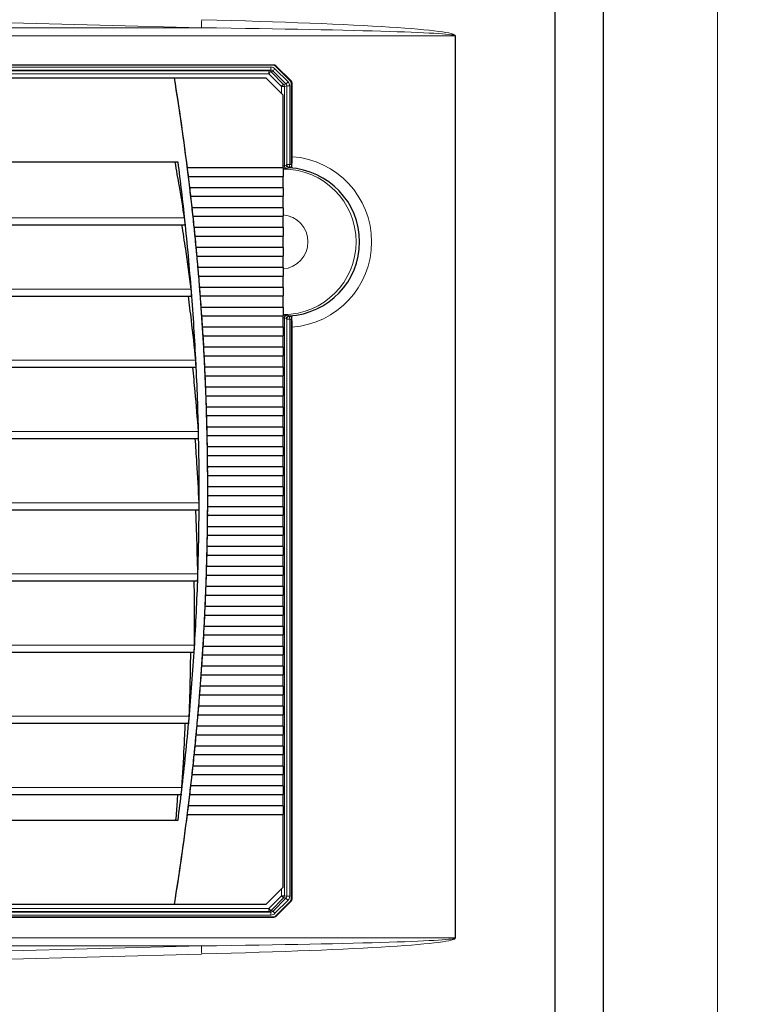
# Model space of a CAD drawing. Header units: millimetres. Extents: x 0 to 4205, y 0 to 2970.
# Tile 61 of 87: x 2277 to 2407, y 1806 to 1979. Entities that reach past the tile are written whole.
import ezdxf

# ---------------------------------------------------------------- set-up
doc = ezdxf.new("R2010")
doc.units = ezdxf.units.MM
doc.header["$LTSCALE"] = 5
doc.styles.add('SLDTEXTSTYLE0', font='TXT', dxfattribs={"width": 0.605})
doc.dimstyles.new('SLDDIMSTYLE0', dxfattribs={"dimtxt": 12.841593, "dimasz": 16.5, "dimexe": 0, "dimexo": 0.0625, "dimgap": 3.210398, "dimtad": 1, "dimdec": 0, "dimrnd": 1e-09, "dimzin": 12, "dimdsep": 46, "dimtxsty": 'SLDTEXTSTYLE0', "dimsah": 1, "dimcen": 0.09, "dimadec": 0, "dimazin": 3, "dimtfac": 1, "dimtdec": 1, "dimtofl": 0, "dimtmove": 0, "dimatfit": 3, "dimfxl": 0, "dimfrac": 2, "dimtolj": 1, "dimtzin": 12, "dimarcsym": 0})

# ---------------------------------------------------------------- blocks, each defined once
blk = doc.blocks.new('_D_7')
at = {"color": 7, "linetype": 'Continuous', "lineweight": 0}
for p, q in [((2163.82, 2742.16), (2159.41, 2742.16)), ((2159.41, 2742.16), (2159.41, 2722.44)), ((2198.12, 2742.16), (2202.53, 2742.16)), ((2202.53, 2742.16), (2202.53, 2722.44)), ((1950.03, 2550.64), (1950.03, 2724.5)), ((2399.56, 1699.78), (2399.56, 2724.5)), ((2159.41, 2722.44), (2163.82, 2722.44)), ((2202.53, 2722.44), (2198.12, 2722.44)), ((1950.03, 2719.5), (2399.56, 2719.5))]:
    blk.add_line(p, q, dxfattribs=at)
at = {"color": 7, "linetype": 'Continuous', "lineweight": 18}
for points in [[(1950.03, 2719.5), (1966.53, 2717), (1966.53, 2722)], [(2399.56, 2719.5), (2383.06, 2722), (2383.06, 2717)]]:
    blk.add_solid(points, dxfattribs=at)
at = {"color": 7, "linetype": 'Continuous', "lineweight": 18, "char_height": 13.229, "attachment_point": 1, "style": 'SLDTEXTSTYLE0'}
for s, insert in [('450', (2166.27, 2762.15)), ('17,7', (2163.82, 2739.49))]:
    blk.add_mtext(s, dxfattribs=dict(at, insert=insert))
blk = doc.blocks.new('_D_9')
at = {"color": 7, "linetype": 'Continuous', "lineweight": 0}
for p, q in [((2398.56, 2642.17), (2484.56, 2642.17)), ((2479.56, 1599.78), (2479.56, 2642.17)), ((2456.9, 2132.88), (2456.9, 2137.29)), ((2456.9, 2137.29), (2476.62, 2137.29)), ((2476.62, 2137.29), (2476.62, 2132.88)), ((2456.9, 2113.29), (2456.9, 2108.88)), ((2476.62, 2108.88), (2476.62, 2113.29)), ((2456.9, 2108.88), (2476.62, 2108.88)), ((2399.56, 1599.78), (2484.56, 1599.78))]:
    blk.add_line(p, q, dxfattribs=at)
at = {"color": 7, "linetype": 'Continuous', "lineweight": 18}
for points in [[(2479.56, 2642.17), (2477.06, 2625.67), (2482.06, 2625.67)], [(2479.56, 1599.78), (2482.06, 1616.28), (2477.06, 1616.28)]]:
    blk.add_solid(points, dxfattribs=at)
at = {"color": 7, "linetype": 'Continuous', "lineweight": 18, "char_height": 13.229, "attachment_point": 1, "rotation": 90, "style": 'SLDTEXTSTYLE0'}
for s, insert in [('1042', (2436.91, 2103.49)), ('41', (2459.57, 2113.29))]:
    blk.add_mtext(s, dxfattribs=dict(at, insert=insert))

msp = doc.modelspace()

# ---------------------------------------------------------------- linework, layer by layer
at = {"color": 7, "linetype": 'Continuous', "lineweight": 25}
for p, q in [((2371.06, 1716.65), (2371.06, 2151.67)), ((2379.56, 1716.65), (2379.56, 2151.67)), ((2321.63, 1970.67), (2180.32, 1970.67)), ((2321.73, 1970.71), (2180.35, 1970.71)), ((2324.7, 1967.81), (2321.99, 1970.52)), ((2322.08, 1970.56), (2324.79, 1967.85)), ((2304.27, 1968.42), (2267.82, 1968.42)), ((2304.28, 1968.42), (2304.27, 1968.42)), ((2320.36, 1968.42), (2304.28, 1968.42)), ((2323.36, 1965.42), (2320.36, 1968.42)), ((2324.84, 1953.21), (2324.84, 1967.46)), ((2324.94, 1954.62), (2324.94, 1967.5)), ((2323.36, 1952.67), (2323.36, 1965.42)), ((2304.91, 1953.67), (2197.05, 1953.67)), ((2323.36, 1952.67), (2306.56, 1952.67)), ((2306.74, 1951.17), (2323.36, 1951.17)), ((2323.36, 1949.17), (2323.36, 1951.17)), ((2323.36, 1949.17), (2306.99, 1949.17)), ((2307.16, 1947.67), (2323.36, 1947.67)), ((2323.36, 1945.67), (2323.36, 1947.67)), ((2323.36, 1945.67), (2307.39, 1945.67)), ((2195.77, 1942.66), (2306.16, 1942.66)), ((2307.55, 1944.17), (2323.36, 1944.17)), ((2323.36, 1942.17), (2323.36, 1944.17)), ((2323.36, 1942.17), (2307.76, 1942.17)), ((2307.91, 1940.67), (2323.36, 1940.67)), ((2323.36, 1938.67), (2323.36, 1940.67)), ((2323.36, 1938.67), (2308.11, 1938.67)), ((2308.25, 1937.17), (2323.36, 1937.17)), ((2323.36, 1935.17), (2323.36, 1937.17)), ((2323.36, 1935.17), (2308.43, 1935.17)), ((2308.55, 1933.67), (2323.36, 1933.67)), ((2323.36, 1931.67), (2323.36, 1933.67)), ((2323.36, 1931.67), (2308.72, 1931.67)), ((2194.64, 1930.16), (2307.28, 1930.16)), ((2308.83, 1930.17), (2323.36, 1930.17)), ((2323.36, 1928.17), (2323.36, 1930.17)), ((2323.36, 1928.17), (2308.98, 1928.17)), ((2309.08, 1926.67), (2323.36, 1926.67)), ((2323.36, 1924.67), (2323.36, 1926.67)), ((2324.84, 1824.38), (2324.84, 1926.13)), ((2323.36, 1924.67), (2309.22, 1924.67)), ((2324.94, 1824.35), (2324.94, 1924.72)), ((2309.31, 1923.17), (2323.36, 1923.17)), ((2323.36, 1921.17), (2323.36, 1923.17)), ((2323.36, 1921.17), (2309.43, 1921.17)), ((2309.51, 1919.67), (2323.36, 1919.67)), ((2323.36, 1917.67), (2323.36, 1919.67)), ((2193.86, 1917.66), (2308.06, 1917.66)), ((2323.36, 1917.67), (2309.61, 1917.67)), ((2309.68, 1916.17), (2323.36, 1916.17)), ((2323.36, 1914.17), (2323.36, 1916.17)), ((2323.36, 1914.17), (2309.76, 1914.17)), ((2309.82, 1912.67), (2323.36, 1912.67)), ((2323.36, 1910.67), (2323.36, 1912.67)), ((2323.36, 1910.67), (2309.89, 1910.67)), ((2309.94, 1909.17), (2323.36, 1909.17)), ((2323.36, 1907.17), (2323.36, 1909.17)), ((2323.36, 1907.17), (2309.99, 1907.17)), ((2193.43, 1905.16), (2308.49, 1905.16)), ((2310.03, 1905.67), (2323.36, 1905.67)), ((2323.36, 1903.67), (2323.36, 1905.67)), ((2323.36, 1903.67), (2310.06, 1903.67)), ((2310.09, 1902.17), (2323.36, 1902.17)), ((2323.36, 1900.17), (2323.36, 1902.17)), ((2323.36, 1900.17), (2310.11, 1900.17)), ((2310.12, 1898.67), (2323.36, 1898.67)), ((2323.36, 1896.67), (2323.36, 1898.67)), ((2323.36, 1896.67), (2310.13, 1896.67)), ((2310.13, 1895.17), (2323.36, 1895.17)), ((2323.36, 1893.17), (2323.36, 1895.17)), ((2193.35, 1892.66), (2308.58, 1892.66)), ((2323.36, 1893.17), (2310.12, 1893.17)), ((2310.11, 1891.67), (2323.36, 1891.67)), ((2323.36, 1889.67), (2323.36, 1891.67)), ((2323.36, 1889.67), (2310.09, 1889.67)), ((2310.06, 1888.17), (2323.36, 1888.17)), ((2323.36, 1886.17), (2323.36, 1888.17)), ((2323.36, 1886.17), (2310.03, 1886.17)), ((2309.99, 1884.67), (2323.36, 1884.67)), ((2323.36, 1882.67), (2323.36, 1884.67)), ((2323.36, 1882.67), (2309.94, 1882.67)), ((2309.89, 1881.17), (2323.36, 1881.17)), ((2323.36, 1879.17), (2323.36, 1881.17)), ((2193.61, 1880.16), (2308.35, 1880.16)), ((2323.36, 1879.17), (2309.82, 1879.17)), ((2309.76, 1877.67), (2323.36, 1877.67)), ((2323.36, 1875.67), (2323.36, 1877.67)), ((2323.36, 1875.67), (2309.68, 1875.67)), ((2309.61, 1874.17), (2323.36, 1874.17)), ((2323.36, 1872.17), (2323.36, 1874.17)), ((2323.36, 1872.17), (2309.51, 1872.17)), ((2309.43, 1870.67), (2323.36, 1870.67)), ((2323.36, 1868.67), (2323.36, 1870.67)), ((2323.36, 1868.67), (2309.31, 1868.67)), ((2194.22, 1867.66), (2307.77, 1867.66)), ((2309.22, 1867.17), (2323.36, 1867.17)), ((2323.36, 1865.17), (2323.36, 1867.17)), ((2323.36, 1865.17), (2309.08, 1865.17)), ((2308.98, 1863.67), (2323.36, 1863.67)), ((2323.36, 1861.67), (2323.36, 1863.67)), ((2323.36, 1861.67), (2308.83, 1861.67)), ((2308.72, 1860.17), (2323.36, 1860.17)), ((2323.36, 1858.17), (2323.36, 1860.17)), ((2323.36, 1858.17), (2308.55, 1858.17)), ((2308.43, 1856.67), (2323.36, 1856.67)), ((2323.36, 1854.67), (2323.36, 1856.67)), ((2195.18, 1855.16), (2306.84, 1855.16)), ((2323.36, 1854.67), (2308.25, 1854.67)), ((2308.11, 1853.17), (2323.36, 1853.17)), ((2323.36, 1851.17), (2323.36, 1853.17)), ((2323.36, 1851.17), (2307.91, 1851.17)), ((2307.76, 1849.67), (2323.36, 1849.67)), ((2323.36, 1847.67), (2323.36, 1849.67)), ((2323.36, 1847.67), (2307.55, 1847.67)), ((2307.39, 1846.17), (2323.36, 1846.17)), ((2323.36, 1844.17), (2323.36, 1846.17)), ((2323.36, 1844.17), (2307.16, 1844.17)), ((2196.49, 1842.66), (2305.57, 1842.66)), ((2306.99, 1842.67), (2323.36, 1842.67)), ((2323.36, 1840.67), (2323.36, 1842.67)), ((2323.36, 1840.67), (2306.74, 1840.67)), ((2306.56, 1839.17), (2323.36, 1839.17)), ((2323.36, 1826.42), (2323.36, 1839.17)), ((2197.05, 1838.17), (2304.91, 1838.17)), ((2320.36, 1823.42), (2323.36, 1826.42)), ((2197.7, 1823.42), (2304.27, 1823.42)), ((2304.28, 1823.42), (2304.27, 1823.42)), ((2304.28, 1823.42), (2320.36, 1823.42)), ((2321.99, 1821.32), (2324.7, 1824.03)), ((2324.79, 1823.99), (2322.09, 1821.28)), ((2180.32, 1821.17), (2321.64, 1821.17)), ((2180.35, 1821.14), (2321.73, 1821.14))]:
    msp.add_line(p, q, dxfattribs=at)
at = {"color": 8, "linetype": 'Continuous', "lineweight": 18}
for p, q in [((2309.04, 1977.26), (2155.37, 1981.3)), ((2151.38, 1977.26), (2309.04, 1977.26)), ((2353.53, 1975.84), (2150.19, 1975.84)), ((2353.53, 1817.5), (2353.53, 1975.84)), ((2353.58, 1975.84), (2353.53, 1975.84)), ((2353.58, 1975.84), (2353.58, 1817.5)), ((2180.75, 1970.33), (2321.21, 1970.33)), ((2321.63, 1970.67), (2321.73, 1970.71)), ((2322.08, 1970.56), (2321.99, 1970.52)), ((2320.84, 1969.19), (2180.51, 1969.19)), ((2180.53, 1969.69), (2320.87, 1969.69)), ((2321.18, 1969.83), (2180.72, 1969.83)), ((2323.06, 1966.97), (2320.84, 1969.19)), ((2320.87, 1969.69), (2321.18, 1969.83)), ((2321.53, 1969.68), (2321.23, 1969.54)), ((2321.23, 1969.54), (2323.44, 1967.32)), ((2323.83, 1967.38), (2321.53, 1969.68)), ((2321.91, 1970.04), (2324.21, 1967.74)), ((2323.06, 1965.72), (2323.06, 1966.97)), ((2323.06, 1966.97), (2323.58, 1966.97)), ((2323.44, 1967.32), (2323.83, 1967.38)), ((2323.97, 1967.03), (2323.58, 1966.97)), ((2323.58, 1966.97), (2323.58, 1953.03)), ((2324.5, 1967.03), (2323.97, 1967.03)), ((2323.97, 1953.23), (2323.97, 1967.03)), ((2324.5, 1967.03), (2324.5, 1953.23)), ((2324.7, 1967.81), (2324.79, 1967.85)), ((2324.94, 1967.5), (2324.84, 1967.46)), ((2323.58, 1953.03), (2323.93, 1953.15)), ((2323.93, 1953.15), (2323.97, 1953.23)), ((2323.97, 1953.23), (2324.5, 1953.23)), ((2323.35, 1952.44), (2323.4, 1952.44)), ((2323.4, 1952.44), (2323.35, 1952.37)), ((2323.4, 1952.44), (2323.52, 1952.51)), ((2324.46, 1952.76), (2324.4, 1952.65)), ((2195.9, 1943.89), (2306.05, 1943.89)), ((2194.73, 1931.39), (2307.21, 1931.39)), ((2323.4, 1926.9), (2323.35, 1926.97)), ((2323.4, 1926.9), (2323.35, 1926.9)), ((2323.4, 1926.9), (2323.52, 1926.83)), ((2323.58, 1926.31), (2323.58, 1824.87)), ((2323.93, 1926.19), (2323.58, 1926.31)), ((2323.97, 1926.11), (2323.93, 1926.19)), ((2323.97, 1824.81), (2323.97, 1926.11)), ((2324.5, 1926.11), (2323.97, 1926.11)), ((2324.4, 1926.69), (2324.46, 1926.58)), ((2324.5, 1926.11), (2324.5, 1824.81)), ((2193.92, 1918.89), (2308.03, 1918.89)), ((2193.46, 1906.39), (2308.49, 1906.39)), ((2193.34, 1893.89), (2308.61, 1893.89)), ((2193.57, 1881.39), (2308.38, 1881.39)), ((2194.15, 1868.89), (2307.8, 1868.89)), ((2195.07, 1856.39), (2306.87, 1856.39)), ((2196.35, 1843.89), (2305.6, 1843.89)), ((2323.06, 1824.87), (2323.06, 1826.12)), ((2320.84, 1822.65), (2323.06, 1824.87)), ((2323.44, 1824.52), (2321.23, 1822.3)), ((2321.53, 1822.16), (2323.83, 1824.46)), ((2324.21, 1824.11), (2321.91, 1821.81)), ((2323.58, 1824.87), (2323.06, 1824.87)), ((2323.83, 1824.46), (2323.44, 1824.52)), ((2323.58, 1824.87), (2323.97, 1824.81)), ((2324.5, 1824.81), (2323.97, 1824.81)), ((2324.79, 1823.99), (2324.7, 1824.03)), ((2324.84, 1824.38), (2324.94, 1824.35)), ((2180.51, 1822.65), (2320.84, 1822.65)), ((2320.87, 1822.15), (2180.53, 1822.15)), ((2180.72, 1822.01), (2321.18, 1822.01)), ((2321.18, 1822.01), (2320.87, 1822.15)), ((2321.23, 1822.3), (2321.53, 1822.16)), ((2321.21, 1821.51), (2180.75, 1821.51)), ((2321.73, 1821.14), (2321.64, 1821.17)), ((2321.99, 1821.32), (2322.09, 1821.28)), ((2150.19, 1817.5), (2353.53, 1817.5)), ((2353.58, 1817.5), (2353.53, 1817.5)), ((2309.04, 1816.09), (2151.38, 1816.09)), ((2155.37, 1812.04), (2309.04, 1816.09)), ((2309.05, 1814.67), (2155.38, 1810.63))]:
    msp.add_line(p, q, dxfattribs=at)
at = {"color": 8, "linetype": 'Continuous', "lineweight": 18, "flags": 128}
for points in [[(2324.4, 1952.65), (2324.31, 1952.61), (2324.06, 1952.53)], [(2324.06, 1926.81), (2324.16, 1926.78), (2324.4, 1926.69)]]:
    msp.add_lwpolyline(points, dxfattribs=at)
at = {"color": 8, "linetype": 'Continuous', "lineweight": 18}
for centre, radius, start, end in [((2352.01, 1977.45), 42.97, 178.381, 180.2635), ((2318.97, 1970.21), 2.24, 350.2173, 3.0349), ((2323.08, 1969.31), 2.24, 170.2173, 183.0349), ((2323.5, 1966.7), 3.64, 128.6525, 136.8626), ((2320.87, 1969.19), 0.499, 44.9827, 89.9417), ((2319.26, 1972.52), 3.64, 308.6525, 316.8626), ((2325.71, 1964.48), 3.64, 128.6525, 136.8626), ((2323.08, 1966.97), 0.502, 0.0668, 44.8576), ((2321.55, 1970.22), 3.64, 308.6525, 316.8626), ((2324.08, 1953.03), 0.501, 180.1078, 267.5704), ((2324.43, 1953.15), 0.501, 180.1073, 267.0591), ((2324.47, 1953.26), 0.503, 183.6732, 268.033), ((2320.64, 1953.35), 3.86, 351.2516, 358.2796), ((2323.84, 1939.72), 13.53, 85.7679, 87.219), ((2323.88, 1939.67), 14.99, 274.0442, 85.9558), ((2323.6, 1952.75), 0.255, 194.2199, 249.9451), ((2323.38, 1939.67), 12.77, 270.0815, 89.9185), ((2323.82, 1939.72), 13.06, 85.6665, 87.219), ((2322.92, 1939.67), 4.78, 275.1588, 84.8412), ((2323.6, 1926.59), 0.255, 110.0549, 165.7801), ((2324.08, 1926.31), 0.501, 92.4296, 179.8922), ((2324.43, 1926.19), 0.501, 92.9409, 179.8927), ((2324.47, 1926.08), 0.503, 91.967, 176.3268), ((2323.82, 1939.62), 13.06, 272.781, 274.3335), ((2320.64, 1925.99), 3.86, 1.7204, 8.7484), ((2323.84, 1939.62), 13.53, 272.781, 274.2321), ((2325.71, 1827.36), 3.64, 223.1374, 231.3475), ((2323.08, 1824.87), 0.502, 315.1424, 359.9332), ((2321.55, 1821.62), 3.64, 43.1374, 51.3475), ((2323.08, 1822.53), 2.24, 176.9651, 189.7827), ((2323.5, 1825.14), 3.64, 223.1374, 231.3475), ((2320.87, 1822.65), 0.499, 270.0583, 315.0173), ((2318.97, 1821.63), 2.24, 356.9651, 9.7827), ((2319.26, 1819.32), 3.64, 43.1374, 51.3475), ((2352.01, 1815.89), 42.97, 179.7365, 181.619)]:
    msp.add_arc(centre, radius, start, end, dxfattribs=at)
at = {"color": 7, "linetype": 'Continuous', "lineweight": 25}
for centre, radius, start, end in [((1857.83, 1895.93), 452.29, 7.1116, 9.2234), ((1857.84, 1895.93), 452.29, 7.2072, 9.2234), ((1857.82, 1895.92), 450.81, 6.0462, 7.3597), ((1857.81, 1895.92), 452.31, 6.6651, 7.1116), ((2346.01, 1951.92), 22.66, 178.1077, 181.8923), ((2323.77, 1939.67), 12.99, 272.8096, 87.1904), ((1857.82, 1895.92), 452.31, 6.7605, 7.0161), ((1857.81, 1895.92), 452.31, 6.2189, 6.6651), ((2346.01, 1948.42), 22.66, 178.1077, 181.8923), ((1857.82, 1895.92), 452.31, 6.3143, 6.5696), ((1857.8, 1895.92), 452.32, 5.7731, 6.2189), ((2346.01, 1944.92), 22.66, 178.1077, 181.8923), ((1857.8, 1895.92), 450.82, 4.4508, 6.0462), ((1857.81, 1895.92), 452.32, 5.8684, 6.1235), ((1857.8, 1895.92), 452.32, 5.3277, 5.7731), ((2346.01, 1941.42), 22.66, 178.1077, 181.8923), ((1857.81, 1895.92), 452.32, 5.4229, 5.6778), ((1857.8, 1895.92), 452.32, 4.8825, 5.3277), ((2346.01, 1937.92), 22.66, 178.1077, 181.8923), ((1857.81, 1895.92), 452.32, 4.9777, 5.2325), ((1857.79, 1895.92), 452.33, 4.4377, 4.8825), ((2346.01, 1934.42), 22.66, 178.1077, 181.8923), ((1857.8, 1895.92), 452.33, 4.5328, 4.7874), ((1857.79, 1895.92), 450.83, 2.8589, 4.4508), ((1857.79, 1895.92), 452.33, 3.9932, 4.4377), ((2346.01, 1930.92), 22.66, 178.1077, 181.8923), ((1857.8, 1895.92), 452.33, 4.0882, 4.3427), ((1857.79, 1895.92), 452.33, 3.5489, 3.9932), ((2346.01, 1927.42), 22.66, 178.1077, 181.8923), ((1857.8, 1895.92), 452.33, 3.6439, 3.8982), ((1857.78, 1895.92), 452.34, 3.1048, 3.5489), ((2346.01, 1923.92), 22.66, 178.1077, 181.8923), ((1857.8, 1895.92), 452.34, 3.1997, 3.4539), ((1857.78, 1895.92), 452.34, 2.6609, 3.1048), ((2346.01, 1920.42), 22.66, 178.1077, 181.8923), ((1857.78, 1895.92), 450.84, 1.2693, 2.8589), ((1857.79, 1895.92), 452.34, 2.7558, 3.0099), ((1857.78, 1895.92), 452.34, 2.2172, 2.6609), ((2346.01, 1916.92), 22.66, 178.1077, 181.8923), ((1857.79, 1895.92), 452.34, 2.312, 2.566), ((1857.78, 1895.92), 452.34, 1.7736, 2.2172), ((2346.01, 1913.42), 22.66, 178.1077, 181.8923), ((1857.79, 1895.92), 452.34, 1.8684, 2.1223), ((1857.78, 1895.92), 452.34, 1.3301, 1.7736), ((2346.01, 1909.92), 22.66, 178.1077, 181.8923), ((1857.79, 1895.92), 452.34, 1.4249, 1.6788), ((1857.78, 1895.92), 452.34, 0.8867, 1.3301), ((2346.01, 1906.42), 22.66, 178.1077, 181.8923), ((1857.78, 1895.92), 450.84, 359.6806, 1.2693), ((1857.79, 1895.92), 452.34, 0.9815, 1.2353), ((1857.78, 1895.92), 452.34, 0.4433, 0.8867), ((2346.01, 1902.92), 22.66, 178.1077, 181.8923), ((1857.79, 1895.92), 452.34, 0.5381, 0.7919), ((1857.78, 1895.92), 452.34, 360, 0.4433), ((2346.01, 1899.42), 22.66, 178.1077, 181.8923), ((1857.79, 1895.92), 452.34, 0.0948, 0.3485), ((1857.78, 1895.92), 452.34, 359.5567, 0), ((2346.01, 1895.92), 22.66, 178.1077, 181.8923), ((1857.79, 1895.92), 452.34, 359.6515, 359.9052), ((1857.78, 1895.92), 450.84, 358.0916, 359.6806), ((2346.01, 1892.42), 22.66, 178.1077, 181.8923), ((1857.78, 1895.92), 452.34, 359.1133, 359.5567), ((1857.79, 1895.92), 452.34, 359.2081, 359.4619), ((2346.01, 1888.92), 22.66, 178.1077, 181.8923), ((1857.78, 1895.92), 452.34, 358.6699, 359.1133), ((1857.79, 1895.92), 452.34, 358.7647, 359.0185), ((2346.01, 1885.42), 22.66, 178.1077, 181.8923), ((1857.78, 1895.92), 452.34, 358.2264, 358.6699), ((1857.79, 1895.92), 452.34, 358.3212, 358.5751), ((2346.01, 1881.92), 22.66, 178.1077, 181.8923), ((1857.79, 1895.92), 450.84, 356.5012, 358.0916), ((1857.78, 1895.92), 452.34, 357.7828, 358.2264), ((1857.79, 1895.92), 452.34, 357.8777, 358.1316), ((2346.01, 1878.42), 22.66, 178.1077, 181.8923), ((1857.78, 1895.92), 452.34, 357.3391, 357.7828), ((1857.79, 1895.92), 452.34, 357.434, 357.688), ((2346.01, 1874.92), 22.66, 178.1077, 181.8923), ((1857.78, 1895.92), 452.34, 356.8952, 357.3391), ((1857.79, 1895.92), 452.34, 356.9901, 357.2442), ((2346.01, 1871.42), 22.66, 178.1077, 181.8923), ((1857.78, 1895.92), 452.34, 356.4511, 356.8952), ((1857.8, 1895.92), 452.34, 356.5461, 356.8003), ((1857.79, 1895.92), 450.83, 354.9081, 356.5012), ((2346.01, 1867.92), 22.66, 178.1077, 181.8923), ((1857.79, 1895.92), 452.33, 356.0068, 356.4511), ((1857.8, 1895.92), 452.33, 356.1018, 356.3561), ((2346.01, 1864.42), 22.66, 178.1077, 181.8923), ((1857.79, 1895.92), 452.33, 355.5623, 356.0068), ((1857.8, 1895.92), 452.33, 355.6573, 355.9118), ((2346.01, 1860.92), 22.66, 178.1077, 181.8923), ((1857.79, 1895.92), 452.33, 355.1175, 355.5623), ((1857.8, 1895.92), 452.33, 355.2126, 355.4672), ((2346.01, 1857.42), 22.66, 178.1077, 181.8923), ((1857.8, 1895.92), 452.32, 354.6723, 355.1175), ((1857.81, 1895.92), 452.32, 354.7675, 355.0223), ((1857.81, 1895.92), 450.81, 353.3109, 354.9081), ((2346.01, 1853.92), 22.66, 178.1077, 181.8923), ((1857.8, 1895.92), 452.32, 354.2269, 354.6723), ((1857.81, 1895.92), 452.32, 354.3222, 354.5771), ((2346.01, 1850.42), 22.66, 178.1077, 181.8923), ((1857.8, 1895.92), 452.32, 353.7811, 354.2269), ((1857.81, 1895.92), 452.32, 353.8765, 354.1316), ((2346.01, 1846.92), 22.66, 178.1077, 181.8923), ((1857.81, 1895.92), 452.31, 353.3349, 353.7811), ((1857.82, 1895.92), 452.31, 353.4304, 353.6857), ((2346.01, 1843.42), 22.66, 178.1077, 181.8923), ((1857.82, 1895.92), 450.8, 352.6403, 353.3109), ((1857.81, 1895.92), 452.31, 352.8884, 353.3349), ((1857.82, 1895.92), 452.31, 352.9839, 353.2395), ((2346.01, 1839.92), 22.66, 178.1077, 181.8923), ((1857.83, 1895.92), 452.29, 350.7766, 352.8884), ((1857.84, 1895.92), 452.29, 350.7766, 352.7928)]:
    msp.add_arc(centre, radius, start, end, dxfattribs=at)
at = {"color": 8, "linetype": 'Continuous', "lineweight": 18}
for centre, major_axis, ratio, start_param, end_param in [((2200.94, 1975.84), (152.59, 0), 0.013107, 0, 0.783528), ((2200.87, 1975.84), (152.71, 0), 0.026193, 0, 0.783528), ((2321.21, 1969.33), (0.105, 0.995), 0.997578, 5.602888, 6.387781), ((2321.18, 1969.33), (0.234, 0.443), 0.995595, 5.982415, 6.767309), ((2323.47, 1967.03), (0.448, 0.225), 0.997026, 5.816832, 6.601726), ((2323.5, 1967.03), (0.177, 0.984), 0.998548, 4.890073, 5.674966), ((2323.09, 1952.54), (1, 0.002), 0.034855, 4.979233, 5.155128), ((2323.09, 1926.8), (1, -0.002), 0.034855, 1.128057, 1.303952), ((2323.47, 1824.81), (0.448, -0.225), 0.997026, 5.964645, 6.749538), ((2323.5, 1824.81), (-0.177, 0.984), 0.998548, 3.749812, 4.534705), ((2321.18, 1822.51), (-0.234, 0.443), 0.995595, 2.657469, 3.442363), ((2321.21, 1822.51), (-0.105, 0.995), 0.997578, 3.036997, 3.82189), ((2200.94, 1817.5), (152.59, 0), 0.013107, 5.499658, 6.283185), ((2200.87, 1817.5), (152.71, 0), 0.026193, 5.499658, 6.283185)]:
    msp.add_ellipse(centre, major_axis=major_axis, ratio=ratio, start_param=start_param, end_param=end_param, dxfattribs=at)
at = {"color": 7, "linetype": 'Continuous', "lineweight": 25}
for centre, major_axis, start_param, end_param in [((2321.63, 1970.17), (0.143, 0.48), 5.787423, 6.571603), ((2321.73, 1970.21), (0.143, 0.48), 5.787423, 6.571603), ((2324.34, 1967.46), (0.143, 0.48), 5.002025, 5.787423), ((2324.44, 1967.5), (0.143, 0.48), 5.002025, 5.787423), ((2324.34, 1824.38), (-0.143, 0.48), 3.638573, 4.422753), ((2324.44, 1824.35), (-0.143, 0.48), 3.638573, 4.422753), ((2321.64, 1821.67), (-0.143, 0.48), 2.853174, 3.638573), ((2321.73, 1821.64), (-0.143, 0.48), 2.853174, 3.638573)]:
    msp.add_ellipse(centre, major_axis=major_axis, ratio=0.997773, start_param=start_param, end_param=end_param, dxfattribs=at)
for points, knots in [([(2306.05, 1943.89), (2305.76, 1945.72), (2305.23, 1948.98), (2304.65, 1952.24), (2304.4, 1953.67)], [0, 0, 0, 0, 0.560131, 1, 1, 1, 1]), ([(2324.81, 1952.74), (2324.82, 1952.78), (2324.85, 1952.92), (2324.89, 1953.3), (2324.93, 1953.9), (2324.93, 1954.37), (2324.94, 1954.62)], [0, 0, 0, 0, 0.149616, 0.422835, 0.696035, 1, 1, 1, 1]), ([(2324.84, 1953.21), (2324.84, 1953.15), (2324.84, 1953.04), (2324.83, 1952.89), (2324.82, 1952.79), (2324.81, 1952.75), (2324.81, 1952.74)], [0, 0, 0, 0, 0.274357, 0.548739, 0.822473, 1, 1, 1, 1]), ([(2306.64, 1951.92), (2306.62, 1952.05), (2306.59, 1952.31), (2306.57, 1952.55), (2306.56, 1952.67)], [0, 0, 0, 0, 0.499507, 1, 1, 1, 1]), ([(2306.74, 1951.17), (2306.73, 1951.29), (2306.69, 1951.53), (2306.66, 1951.79), (2306.64, 1951.92)], [0, 0, 0, 0, 0.500541, 1, 1, 1, 1]), ([(2307.06, 1948.42), (2307.05, 1948.55), (2307.02, 1948.81), (2307, 1949.05), (2306.99, 1949.17)], [0, 0, 0, 0, 0.499512, 1, 1, 1, 1]), ([(2307.16, 1947.67), (2307.14, 1947.79), (2307.11, 1948.03), (2307.08, 1948.29), (2307.06, 1948.42)], [0, 0, 0, 0, 0.500543, 1, 1, 1, 1]), ([(2307.46, 1944.92), (2307.44, 1945.05), (2307.42, 1945.31), (2307.4, 1945.55), (2307.39, 1945.67)], [0, 0, 0, 0, 0.4995165, 1, 1, 1, 1]), ([(2307.55, 1944.17), (2307.53, 1944.29), (2307.5, 1944.53), (2307.47, 1944.79), (2307.46, 1944.92)], [0, 0, 0, 0, 0.500545, 1, 1, 1, 1]), ([(2307.21, 1931.39), (2306.9, 1933.73), (2306.4, 1937.48), (2305.82, 1941.24), (2305.6, 1942.66)], [0, 0, 0, 0, 0.622077, 1, 1, 1, 1]), ([(2306.11, 1943.41), (2306.11, 1943.46), (2306.1, 1943.56), (2306.08, 1943.73), (2306.06, 1943.83), (2306.05, 1943.89)], [0, 0, 0, 0, 0.314199, 0.58581, 1, 1, 1, 1]), ([(2306.15, 1942.66), (2306.15, 1942.66), (2306.15, 1942.65), (2306.16, 1942.7), (2306.16, 1942.8), (2306.15, 1942.96), (2306.14, 1943.17), (2306.12, 1943.32), (2306.11, 1943.41)], [0, 0, 0, 0, 0.035923, 0.22238, 0.409369, 0.611253, 0.775991, 1, 1, 1, 1]), ([(2307.82, 1941.42), (2307.81, 1941.55), (2307.79, 1941.81), (2307.77, 1942.05), (2307.76, 1942.17)], [0, 0, 0, 0, 0.499521, 1, 1, 1, 1]), ([(2307.91, 1940.67), (2307.9, 1940.79), (2307.87, 1941.03), (2307.84, 1941.29), (2307.82, 1941.42)], [0, 0, 0, 0, 0.5005468, 1, 1, 1, 1]), ([(2308.16, 1937.92), (2308.15, 1938.05), (2308.13, 1938.31), (2308.11, 1938.55), (2308.11, 1938.67)], [0, 0, 0, 0, 0.499525, 1, 1, 1, 1]), ([(2308.25, 1937.17), (2308.23, 1937.29), (2308.2, 1937.53), (2308.18, 1937.79), (2308.16, 1937.92)], [0, 0, 0, 0, 0.500548, 1, 1, 1, 1]), ([(2308.48, 1934.42), (2308.47, 1934.55), (2308.45, 1934.81), (2308.43, 1935.05), (2308.43, 1935.17)], [0, 0, 0, 0, 0.499529, 1, 1, 1, 1]), ([(2308.55, 1933.67), (2308.54, 1933.79), (2308.51, 1934.03), (2308.49, 1934.29), (2308.48, 1934.42)], [0, 0, 0, 0, 0.5005494, 1, 1, 1, 1]), ([(2307.26, 1930.91), (2307.26, 1930.96), (2307.25, 1931.06), (2307.23, 1931.23), (2307.22, 1931.33), (2307.21, 1931.39)], [0, 0, 0, 0, 0.315356, 0.587355, 1, 1, 1, 1]), ([(2307.27, 1930.16), (2307.27, 1930.16), (2307.28, 1930.15), (2307.29, 1930.19), (2307.29, 1930.28), (2307.29, 1930.43), (2307.28, 1930.64), (2307.27, 1930.81), (2307.26, 1930.91)], [0, 0, 0, 0, 0.035508, 0.222222, 0.375587, 0.556375, 0.764537, 1, 1, 1, 1]), ([(2308.76, 1930.92), (2308.75, 1931.05), (2308.73, 1931.31), (2308.72, 1931.55), (2308.72, 1931.67)], [0, 0, 0, 0, 0.4995321, 1, 1, 1, 1]), ([(2308.83, 1930.17), (2308.82, 1930.29), (2308.79, 1930.53), (2308.77, 1930.79), (2308.76, 1930.92)], [0, 0, 0, 0, 0.50055, 1, 1, 1, 1]), ([(2308.03, 1918.89), (2307.78, 1921.23), (2307.38, 1924.98), (2306.91, 1928.74), (2306.73, 1930.16)], [0, 0, 0, 0, 0.622024, 1, 1, 1, 1]), ([(2309.02, 1927.42), (2309.01, 1927.55), (2308.99, 1927.81), (2308.98, 1928.05), (2308.98, 1928.17)], [0, 0, 0, 0, 0.499535, 1, 1, 1, 1]), ([(2309.08, 1926.67), (2309.07, 1926.79), (2309.05, 1927.03), (2309.03, 1927.29), (2309.02, 1927.42)], [0, 0, 0, 0, 0.500551, 1, 1, 1, 1]), ([(2324.94, 1924.72), (2324.94, 1924.94), (2324.93, 1925.39), (2324.9, 1926.01), (2324.85, 1926.41), (2324.82, 1926.56), (2324.81, 1926.6)], [0, 0, 0, 0, 0.274392, 0.548807, 0.850385, 1, 1, 1, 1]), ([(2324.81, 1926.6), (2324.81, 1926.58), (2324.82, 1926.53), (2324.83, 1926.4), (2324.84, 1926.26), (2324.84, 1926.17), (2324.84, 1926.13)], [0, 0, 0, 0, 0.272845, 0.54568, 0.818839, 1, 1, 1, 1]), ([(2309.25, 1923.92), (2309.24, 1924.05), (2309.23, 1924.31), (2309.22, 1924.55), (2309.22, 1924.67)], [0, 0, 0, 0, 0.499538, 1, 1, 1, 1]), ([(2309.31, 1923.17), (2309.3, 1923.29), (2309.28, 1923.53), (2309.26, 1923.79), (2309.25, 1923.92)], [0, 0, 0, 0, 0.500552, 1, 1, 1, 1]), ([(2309.45, 1920.42), (2309.45, 1920.55), (2309.43, 1920.81), (2309.43, 1921.05), (2309.43, 1921.17)], [0, 0, 0, 0, 0.49954, 1, 1, 1, 1]), ([(2309.51, 1919.67), (2309.5, 1919.79), (2309.48, 1920.03), (2309.46, 1920.29), (2309.45, 1920.42)], [0, 0, 0, 0, 0.5005522, 1, 1, 1, 1]), ([(2308.06, 1918.41), (2308.06, 1918.46), (2308.05, 1918.57), (2308.04, 1918.73), (2308.03, 1918.83), (2308.03, 1918.89)], [0, 0, 0, 0, 0.318045, 0.590941, 1, 1, 1, 1]), ([(2308.05, 1917.66), (2308.05, 1917.66), (2308.06, 1917.65), (2308.07, 1917.69), (2308.07, 1917.78), (2308.07, 1917.93), (2308.07, 1918.14), (2308.06, 1918.31), (2308.06, 1918.41)], [0, 0, 0, 0, 0.035031, 0.222086, 0.376857, 0.558144, 0.765886, 1, 1, 1, 1]), ([(2308.49, 1906.39), (2308.31, 1908.73), (2308.01, 1912.48), (2307.64, 1916.24), (2307.5, 1917.66)], [0, 0, 0, 0, 0.621972, 1, 1, 1, 1]), ([(2309.63, 1916.92), (2309.63, 1917.05), (2309.61, 1917.31), (2309.61, 1917.55), (2309.61, 1917.67)], [0, 0, 0, 0, 0.499542, 1, 1, 1, 1]), ([(2309.68, 1916.17), (2309.67, 1916.29), (2309.65, 1916.53), (2309.64, 1916.79), (2309.63, 1916.92)], [0, 0, 0, 0, 0.500553, 1, 1, 1, 1]), ([(2309.82, 1912.67), (2309.81, 1912.79), (2309.8, 1913.03), (2309.79, 1913.29), (2309.78, 1913.42)], [0, 0, 0, 0, 0.500553, 1, 1, 1, 1]), ([(2309.94, 1909.17), (2309.93, 1909.29), (2309.92, 1909.53), (2309.91, 1909.79), (2309.9, 1909.92)], [0, 0, 0, 0, 0.500553, 1, 1, 1, 1]), ([(2310.03, 1905.67), (2310.02, 1905.79), (2310.01, 1906.03), (2310, 1906.29), (2310, 1906.42)], [0, 0, 0, 0, 0.500553, 1, 1, 1, 1]), ([(2308.61, 1893.89), (2308.49, 1896.23), (2308.3, 1899.98), (2308.03, 1903.74), (2307.93, 1905.16)], [0, 0, 0, 0, 0.621919, 1, 1, 1, 1]), ([(2308.48, 1905.16), (2308.48, 1905.16), (2308.49, 1905.15), (2308.5, 1905.19), (2308.51, 1905.28), (2308.51, 1905.43), (2308.51, 1905.65), (2308.51, 1905.82), (2308.51, 1905.91)], [0, 0, 0, 0, 0.033914, 0.221998, 0.381187, 0.563959, 0.770253, 1, 1, 1, 1]), ([(2308.38, 1881.39), (2308.32, 1883.72), (2308.24, 1887.48), (2308.08, 1891.24), (2308.02, 1892.66)], [0, 0, 0, 0, 0.621867, 1, 1, 1, 1]), ([(2308.56, 1892.66), (2308.57, 1892.66), (2308.58, 1892.66), (2308.59, 1892.74), (2308.6, 1892.9), (2308.61, 1893.13), (2308.61, 1893.31), (2308.61, 1893.41)], [0, 0, 0, 0, 0.122927, 0.323712, 0.536833, 0.762269, 1, 1, 1, 1]), ([(2310, 1885.42), (2310, 1885.55), (2310.01, 1885.81), (2310.02, 1886.05), (2310.03, 1886.17)], [0, 0, 0, 0, 0.4995458, 1, 1, 1, 1]), ([(2309.9, 1881.92), (2309.91, 1882.05), (2309.92, 1882.31), (2309.93, 1882.55), (2309.94, 1882.67)], [0, 0, 0, 0, 0.499545, 1, 1, 1, 1]), ([(2308.3, 1880.16), (2308.3, 1880.16), (2308.31, 1880.15), (2308.32, 1880.19), (2308.33, 1880.28), (2308.35, 1880.42), (2308.36, 1880.63), (2308.37, 1880.81), (2308.37, 1880.91)], [0, 0, 0, 0, 0.036784, 0.222072, 0.367659, 0.545922, 0.756748, 1, 1, 1, 1]), ([(2307.8, 1868.89), (2307.81, 1871.22), (2307.83, 1874.98), (2307.77, 1878.74), (2307.75, 1880.16)], [0, 0, 0, 0, 0.621814, 1, 1, 1, 1]), ([(2309.78, 1878.42), (2309.79, 1878.55), (2309.8, 1878.81), (2309.81, 1879.05), (2309.82, 1879.17)], [0, 0, 0, 0, 0.499543, 1, 1, 1, 1]), ([(2309.63, 1874.92), (2309.64, 1875.05), (2309.65, 1875.31), (2309.67, 1875.55), (2309.68, 1875.67)], [0, 0, 0, 0, 0.499541, 1, 1, 1, 1]), ([(2309.61, 1874.17), (2309.61, 1874.29), (2309.61, 1874.53), (2309.63, 1874.79), (2309.63, 1874.92)], [0, 0, 0, 0, 0.500554, 1, 1, 1, 1]), ([(2309.45, 1871.42), (2309.46, 1871.55), (2309.48, 1871.81), (2309.5, 1872.05), (2309.51, 1872.17)], [0, 0, 0, 0, 0.499539, 1, 1, 1, 1]), ([(2309.43, 1870.67), (2309.43, 1870.79), (2309.43, 1871.03), (2309.45, 1871.29), (2309.45, 1871.42)], [0, 0, 0, 0, 0.500554, 1, 1, 1, 1]), ([(2307.69, 1867.66), (2307.69, 1867.66), (2307.69, 1867.65), (2307.71, 1867.69), (2307.72, 1867.78), (2307.74, 1867.92), (2307.76, 1868.14), (2307.78, 1868.31), (2307.78, 1868.41)], [0, 0, 0, 0, 0.036461, 0.222159, 0.370229, 0.549287, 0.759248, 1, 1, 1, 1]), ([(2307.78, 1868.41), (2307.79, 1868.51), (2307.8, 1868.68), (2307.8, 1868.83), (2307.8, 1868.89)], [0, 0, 0, 0, 0.572809, 1, 1, 1, 1]), ([(2309.25, 1867.92), (2309.26, 1868.05), (2309.28, 1868.31), (2309.3, 1868.55), (2309.31, 1868.67)], [0, 0, 0, 0, 0.4995364, 1, 1, 1, 1]), ([(2306.87, 1856.39), (2306.95, 1858.72), (2307.08, 1862.48), (2307.12, 1866.24), (2307.14, 1867.66)], [0, 0, 0, 0, 0.621762, 1, 1, 1, 1]), ([(2309.22, 1867.17), (2309.22, 1867.29), (2309.23, 1867.53), (2309.24, 1867.79), (2309.25, 1867.92)], [0, 0, 0, 0, 0.500554, 1, 1, 1, 1]), ([(2309.02, 1864.42), (2309.03, 1864.55), (2309.05, 1864.81), (2309.07, 1865.05), (2309.08, 1865.17)], [0, 0, 0, 0, 0.499534, 1, 1, 1, 1]), ([(2308.98, 1863.67), (2308.98, 1863.79), (2308.99, 1864.03), (2309.01, 1864.29), (2309.02, 1864.42)], [0, 0, 0, 0, 0.500554, 1, 1, 1, 1]), ([(2308.76, 1860.92), (2308.77, 1861.05), (2308.79, 1861.31), (2308.82, 1861.55), (2308.83, 1861.67)], [0, 0, 0, 0, 0.49953, 1, 1, 1, 1]), ([(2308.72, 1860.17), (2308.72, 1860.29), (2308.73, 1860.53), (2308.75, 1860.79), (2308.76, 1860.92)], [0, 0, 0, 0, 0.5005532, 1, 1, 1, 1]), ([(2308.48, 1857.42), (2308.49, 1857.55), (2308.51, 1857.81), (2308.54, 1858.05), (2308.55, 1858.17)], [0, 0, 0, 0, 0.499527, 1, 1, 1, 1]), ([(2306.84, 1855.91), (2306.85, 1855.96), (2306.86, 1856.06), (2306.87, 1856.23), (2306.87, 1856.33), (2306.87, 1856.39)], [0, 0, 0, 0, 0.307017, 0.57624, 1, 1, 1, 1]), ([(2308.43, 1856.67), (2308.43, 1856.79), (2308.45, 1857.03), (2308.47, 1857.29), (2308.48, 1857.42)], [0, 0, 0, 0, 0.500553, 1, 1, 1, 1]), ([(2305.6, 1843.89), (2305.74, 1846.22), (2305.97, 1849.98), (2306.12, 1853.74), (2306.18, 1855.16)], [0, 0, 0, 0, 0.621708, 1, 1, 1, 1]), ([(2306.73, 1855.16), (2306.73, 1855.16), (2306.74, 1855.15), (2306.75, 1855.19), (2306.77, 1855.28), (2306.79, 1855.42), (2306.82, 1855.64), (2306.83, 1855.81), (2306.84, 1855.91)], [0, 0, 0, 0, 0.036521, 0.22231, 0.371171, 0.550451, 0.76009, 1, 1, 1, 1]), ([(2308.16, 1853.92), (2308.18, 1854.05), (2308.2, 1854.31), (2308.23, 1854.55), (2308.25, 1854.67)], [0, 0, 0, 0, 0.499523, 1, 1, 1, 1]), ([(2308.11, 1853.17), (2308.11, 1853.29), (2308.13, 1853.53), (2308.15, 1853.79), (2308.16, 1853.92)], [0, 0, 0, 0, 0.500552, 1, 1, 1, 1]), ([(2307.82, 1850.42), (2307.84, 1850.55), (2307.87, 1850.81), (2307.9, 1851.05), (2307.91, 1851.17)], [0, 0, 0, 0, 0.499519, 1, 1, 1, 1]), ([(2307.76, 1849.67), (2307.77, 1849.79), (2307.79, 1850.03), (2307.81, 1850.29), (2307.82, 1850.42)], [0, 0, 0, 0, 0.5005505, 1, 1, 1, 1]), ([(2307.46, 1846.92), (2307.47, 1847.05), (2307.5, 1847.31), (2307.53, 1847.55), (2307.55, 1847.67)], [0, 0, 0, 0, 0.4995139, 1, 1, 1, 1]), ([(2307.39, 1846.17), (2307.4, 1846.29), (2307.42, 1846.53), (2307.44, 1846.79), (2307.46, 1846.92)], [0, 0, 0, 0, 0.500549, 1, 1, 1, 1]), ([(2307.06, 1843.42), (2307.08, 1843.55), (2307.11, 1843.81), (2307.14, 1844.05), (2307.16, 1844.17)], [0, 0, 0, 0, 0.4995089, 1, 1, 1, 1]), ([(2304.55, 1838.17), (2304.63, 1839.24), (2304.75, 1840.73), (2304.85, 1842.23), (2304.87, 1842.66)], [0, 0, 0, 0, 0.715306, 1, 1, 1, 1]), ([(2305.42, 1842.66), (2305.42, 1842.66), (2305.42, 1842.65), (2305.44, 1842.7), (2305.46, 1842.8), (2305.49, 1842.96), (2305.52, 1843.17), (2305.54, 1843.32), (2305.55, 1843.41)], [0, 0, 0, 0, 0.036751, 0.222485, 0.408764, 0.611315, 0.772419, 1, 1, 1, 1]), ([(2305.55, 1843.41), (2305.56, 1843.46), (2305.57, 1843.56), (2305.59, 1843.73), (2305.59, 1843.83), (2305.6, 1843.89)], [0, 0, 0, 0, 0.307971, 0.577508, 1, 1, 1, 1]), ([(2306.99, 1842.67), (2307, 1842.79), (2307.02, 1843.03), (2307.05, 1843.29), (2307.06, 1843.42)], [0, 0, 0, 0, 0.500547, 1, 1, 1, 1]), ([(2306.64, 1839.92), (2306.66, 1840.05), (2306.69, 1840.31), (2306.73, 1840.55), (2306.74, 1840.67)], [0, 0, 0, 0, 0.499504, 1, 1, 1, 1]), ([(2306.56, 1839.17), (2306.57, 1839.29), (2306.59, 1839.53), (2306.62, 1839.79), (2306.64, 1839.92)], [0, 0, 0, 0, 0.500545, 1, 1, 1, 1])]:
    msp.add_open_spline(points, degree=3, knots=knots, dxfattribs=at)
at = {"color": 8, "linetype": 'Continuous', "lineweight": 18}
for points, knots in [([(2323.36, 1953.01), (2323.39, 1953.01), (2323.47, 1953.01), (2323.55, 1953.02), (2323.57, 1953.02), (2323.58, 1953.03)], [0, 0, 0, 0, 0.245731, 0.622734, 1, 1, 1, 1]), ([(2324.06, 1952.53), (2324.04, 1952.52), (2324, 1952.52), (2323.81, 1952.51), (2323.61, 1952.51), (2323.52, 1952.51)], [0, 0, 0, 0, 0.330189, 0.657642, 1, 1, 1, 1]), ([(2323.58, 1926.31), (2323.57, 1926.32), (2323.55, 1926.32), (2323.46, 1926.33), (2323.38, 1926.33), (2323.36, 1926.33)], [0, 0, 0, 0, 0.398924, 0.775588, 1, 1, 1, 1]), ([(2323.52, 1926.83), (2323.61, 1926.83), (2323.8, 1926.83), (2324, 1926.82), (2324.04, 1926.82), (2324.06, 1926.81)], [0, 0, 0, 0, 0.323226, 0.650523, 1, 1, 1, 1])]:
    msp.add_open_spline(points, degree=3, knots=knots, dxfattribs=at)
at = {"color": 7, "linetype": 'Continuous', "lineweight": 25}
for points in [[(2309.78, 1913.42), (2309.78, 1913.55), (2309.77, 1913.81), (2309.76, 1914.05), (2309.76, 1914.17)], [(2309.9, 1909.92), (2309.9, 1910.05), (2309.89, 1910.31), (2309.89, 1910.55), (2309.89, 1910.67)], [(2308.51, 1905.91), (2308.51, 1906), (2308.5, 1906.17), (2308.49, 1906.32), (2308.49, 1906.39)], [(2310, 1906.42), (2309.99, 1906.55), (2309.99, 1906.81), (2309.99, 1907.05), (2309.99, 1907.17)], [(2310.06, 1902.92), (2310.06, 1903.05), (2310.06, 1903.31), (2310.06, 1903.55), (2310.06, 1903.67)], [(2310.09, 1902.17), (2310.08, 1902.29), (2310.07, 1902.53), (2310.07, 1902.79), (2310.06, 1902.92)], [(2310.11, 1899.42), (2310.1, 1899.55), (2310.1, 1899.81), (2310.11, 1900.05), (2310.11, 1900.17)], [(2310.12, 1898.67), (2310.12, 1898.79), (2310.11, 1899.03), (2310.11, 1899.29), (2310.11, 1899.42)], [(2310.12, 1895.92), (2310.12, 1896.05), (2310.12, 1896.31), (2310.13, 1896.55), (2310.13, 1896.67)], [(2310.13, 1895.17), (2310.13, 1895.29), (2310.12, 1895.53), (2310.12, 1895.79), (2310.12, 1895.92)], [(2308.61, 1893.41), (2308.61, 1893.5), (2308.61, 1893.67), (2308.61, 1893.82), (2308.61, 1893.89)], [(2310.11, 1892.42), (2310.11, 1892.55), (2310.11, 1892.81), (2310.12, 1893.05), (2310.12, 1893.17)], [(2310.11, 1891.67), (2310.11, 1891.79), (2310.1, 1892.03), (2310.1, 1892.29), (2310.11, 1892.42)], [(2310.06, 1888.92), (2310.07, 1889.05), (2310.07, 1889.31), (2310.08, 1889.55), (2310.09, 1889.67)], [(2310.06, 1888.17), (2310.06, 1888.29), (2310.06, 1888.53), (2310.06, 1888.79), (2310.06, 1888.92)], [(2309.99, 1884.67), (2309.99, 1884.79), (2309.99, 1885.03), (2309.99, 1885.29), (2310, 1885.42)], [(2308.37, 1880.91), (2308.37, 1881), (2308.38, 1881.17), (2308.38, 1881.32), (2308.38, 1881.39)], [(2309.89, 1881.17), (2309.89, 1881.29), (2309.89, 1881.53), (2309.9, 1881.79), (2309.9, 1881.92)], [(2309.76, 1877.67), (2309.76, 1877.79), (2309.77, 1878.03), (2309.78, 1878.29), (2309.78, 1878.42)]]:
    msp.add_open_spline(points, degree=3, dxfattribs=at)

# ---------------------------------------------------------------- dimensions: what is measured, and where the dimension line sits
at = {"color": 7, "linetype": 'Continuous', "lineweight": 18}
dim = msp.add_linear_dim(base=(2399.56, 2719.5), p1=(1950.03, 2550.64), p2=(2399.56, 1699.78), dimstyle='SLDDIMSTYLE0', dxfattribs=at)
dim.commit()
dim.dimension.update_dxf_attribs({"geometry": '_D_7', "text_midpoint": (2180.97, 2719.5), "dimtype": 160})
dim = msp.add_linear_dim(base=(2479.56, 2642.17), p1=(2399.56, 1599.78), p2=(2398.56, 2642.17), angle=90, dimstyle='SLDDIMSTYLE0', dxfattribs=at)
dim.commit()
dim.dimension.update_dxf_attribs({"geometry": '_D_9', "text_midpoint": (2479.56, 2123.08), "dimtype": 160})

doc.saveas('drawing.dxf')
